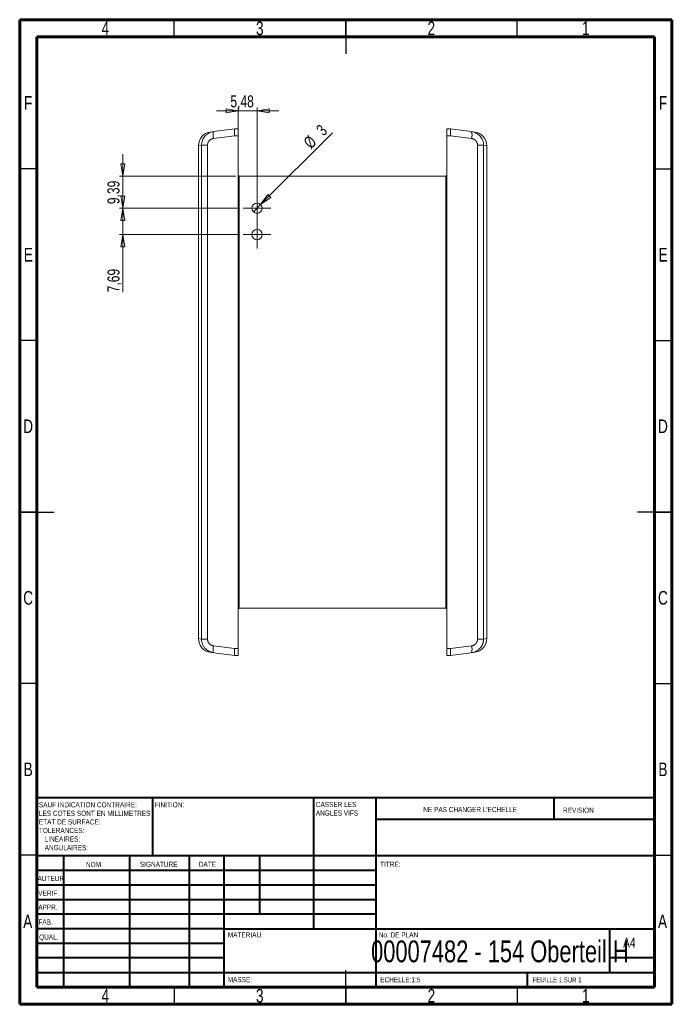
# Model space of a CAD drawing. Header units: millimetres. Extents: x 15 to 205, y 5 to 292.
import ezdxf

# ---------------------------------------------------------------- set-up
doc = ezdxf.new("R2010")
doc.units = ezdxf.units.MM
doc.styles.add('SLDTEXTSTYLE0', font='TXT', dxfattribs={"width": 0.75})
doc.styles.add('SLDTEXTSTYLE1', font='TXT', dxfattribs={"width": 0.7})
doc.dimstyles.new('SLDDIMSTYLE0', dxfattribs={"dimtxt": 3.5, "dimasz": 3.556, "dimexe": 0, "dimexo": 0.0625, "dimgap": 0.875, "dimtad": 1, "dimrnd": 1e-09, "dimzin": 12, "dimdsep": 46, "dimtxsty": 'SLDTEXTSTYLE0', "dimblk1": 'NONE', "dimblk2": 'CLOSED', "dimsah": 1, "dimcen": 0, "dimadec": 0, "dimazin": 3, "dimtfac": 1, "dimtmove": 0, "dimatfit": 3, "dimldrblk": 'NONE', "dimfxl": 1, "dimfrac": 2, "dimtolj": 1, "dimtzin": 12, "dimarcsym": 0})
doc.dimstyles.new('SLDDIMSTYLE1', dxfattribs={"dimtxt": 3.5, "dimasz": 3.556, "dimexe": 0, "dimexo": 0.0625, "dimgap": 0.875, "dimtad": 1, "dimrnd": 1e-09, "dimzin": 12, "dimdsep": 46, "dimtxsty": 'SLDTEXTSTYLE0', "dimblk1": 'CLOSED', "dimblk2": 'CLOSED', "dimsah": 1, "dimcen": 0.09, "dimadec": 0, "dimazin": 3, "dimtfac": 1, "dimtmove": 0, "dimatfit": 0, "dimldrblk": 'CLOSED', "dimfxl": 1, "dimfrac": 2, "dimtolj": 1, "dimtzin": 12, "dimarcsym": 0})

# ---------------------------------------------------------------- blocks, each defined once
blk = doc.blocks.new('SW_NOTE_0')
at = {"color": 0, "linetype": 'Continuous', "lineweight": 0, "char_height": 1.5, "attachment_point": 1, "style": 'SLDTEXTSTYLE0'}
for s, insert in [('SAUF INDICATION CONTRAIRE:', (0, 1.93)), ('LES COTES SONT EN MILLIMETRES', (0, -0.57)), ('TOLERANCES:', (0, -5.57)), ('ETAT DE SURFACE:', (0, -3.07)), ('LINEAIRES:', (1.69, -8.07)), ('ANGULAIRES:', (1.69, -10.57))]:
    blk.add_mtext(s, dxfattribs=dict(at, insert=insert))
blk = doc.blocks.new('SW_NOTE_1')
at = {"color": 0, "linetype": 'Continuous', "lineweight": 0, "char_height": 1.5, "attachment_point": 1, "style": 'SLDTEXTSTYLE0'}
for s, insert in [('CASSER LES', (0, 1.93)), ('ANGLES VIFS', (0, -0.57))]:
    blk.add_mtext(s, dxfattribs=dict(at, insert=insert))
blk = doc.blocks.new('_CLOSED')
at = {"color": 0, "linetype": 'ByBlock', "lineweight": -2}
for p, q in [((-1, 0.166667), (0, 0)), ((-1, 0.166667), (-1, -0.166667)), ((0, 0), (-1, -0.166667)), ((0, 0), (-1, 0))]:
    blk.add_line(p, q, dxfattribs=at)
blk = doc.blocks.new('_D')
at = {"color": 7, "linetype": 'Continuous', "lineweight": 0}
for q in [(106.12, 259), (83.1, 235.98)]:
    blk.add_line((85.22, 238.1), q, dxfattribs=at)
at = {"color": 7, "linetype": 'Continuous', "lineweight": 0, "xscale": 3.556, "yscale": 3.556, "rotation": 225}
blk.add_blockref('_CLOSED', (85.22, 238.1, -18.88), dxfattribs=at)
at = {"color": 7, "linetype": 'Continuous', "lineweight": 0, "char_height": 3.5, "attachment_point": 1, "rotation": 45, "style": 'SLDTEXTSTYLE0'}
for s, insert in [('3', (101.07, 260.38)), ('%%c', (97.38, 256.61))]:
    blk.add_mtext(s, dxfattribs=dict(at, insert=insert))
blk = doc.blocks.new('_NONE')
blk = doc.blocks.new('_D_1')
at = {"color": 7, "linetype": 'Continuous', "lineweight": 0}
for p, q in [((45.09, 246.43), (45.09, 252.78)), ((77.99, 246.43), (44.09, 246.43)), ((45.09, 237.04), (45.09, 246.43)), ((79.16, 237.04), (44.09, 237.04)), ((45.09, 237.04), (45.09, 230.69))]:
    blk.add_line(p, q, dxfattribs=at)
at = {"color": 7, "linetype": 'Continuous', "lineweight": 0, "xscale": 3.556, "yscale": 3.556}
for p, rotation in [((45.09, 246.43, -18.88), 270), ((45.09, 237.04, -18.88), 90)]:
    blk.add_blockref('_CLOSED', p, dxfattribs=dict(at, rotation=rotation))
at = {"color": 7, "linetype": 'Continuous', "lineweight": 0, "insert": (40.58, 238.23), "char_height": 3.5, "attachment_point": 1, "rotation": 90, "style": 'SLDTEXTSTYLE0'}
blk.add_mtext('9,39', dxfattribs=at)
blk = doc.blocks.new('_D_2')
at = {"color": 7, "linetype": 'Continuous', "lineweight": 0}
for p, q in [((45.09, 237.04), (45.09, 243.39)), ((79.16, 237.04), (44.09, 237.04)), ((45.09, 229.35), (45.09, 237.04)), ((79.16, 229.35), (44.09, 229.35)), ((45.09, 229.35), (45.09, 212.54))]:
    blk.add_line(p, q, dxfattribs=at)
at = {"color": 7, "linetype": 'Continuous', "lineweight": 0, "xscale": 3.556, "yscale": 3.556}
for p, rotation in [((45.09, 237.04, -18.88), 270), ((45.09, 229.35, -18.88), 90)]:
    blk.add_blockref('_CLOSED', p, dxfattribs=dict(at, rotation=rotation))
at = {"color": 7, "linetype": 'Continuous', "lineweight": 0, "insert": (40.58, 212.54), "char_height": 3.5, "attachment_point": 1, "rotation": 90, "style": 'SLDTEXTSTYLE0'}
blk.add_mtext('7,69', dxfattribs=at)
blk = doc.blocks.new('_D_3')
at = {"color": 7, "linetype": 'Continuous', "lineweight": 0}
for p, q in [((78.69, 265.43), (72.34, 265.43)), ((78.69, 259.18), (78.69, 266.43)), ((78.69, 265.43), (84.16, 265.43)), ((84.16, 234.35), (84.16, 266.43)), ((84.16, 265.43), (90.51, 265.43))]:
    blk.add_line(p, q, dxfattribs=at)
at = {"color": 7, "linetype": 'Continuous', "lineweight": 0, "xscale": 3.556, "yscale": 3.556}
blk.add_blockref('_CLOSED', (78.69, 265.43, -18.88), dxfattribs=at)
at = {"color": 7, "linetype": 'Continuous', "lineweight": 0, "xscale": 3.556, "yscale": 3.556, "rotation": 180}
blk.add_blockref('_CLOSED', (84.16, 265.43, -18.88), dxfattribs=at)
at = {"color": 7, "linetype": 'Continuous', "lineweight": 0, "insert": (76.4, 269.94), "char_height": 3.5, "attachment_point": 1, "style": 'SLDTEXTSTYLE0'}
blk.add_mtext('5,48', dxfattribs=at)
blk = doc.blocks.new('SW_CENTERMARKSYMBOL_0')
at = {"color": 0, "linetype": 'Continuous', "lineweight": 0}
for p, q in [((0, 2.5), (0, 4)), ((-2.5, 0), (-4, 0)), ((0, 0), (-2.5, 0)), ((0, 0), (0, 2.5)), ((0, 0), (0, -2.5)), ((0, 0), (2.5, 0)), ((2.5, 0), (4, 0)), ((0, -2.5), (0, -4))]:
    blk.add_line(p, q, dxfattribs=at)
blk = doc.blocks.new('SW_CENTERMARKSYMBOL_1')
at = {"color": 0, "linetype": 'Continuous', "lineweight": 0}
for p, q in [((0, 2.5), (0, 4)), ((-2.5, 0), (-4, 0)), ((0, 0), (-2.5, 0)), ((0, 0), (0, 2.5)), ((0, 0), (0, -2.5)), ((0, 0), (2.5, 0)), ((2.5, 0), (4, 0)), ((0, -2.5), (0, -4))]:
    blk.add_line(p, q, dxfattribs=at)

msp = doc.modelspace()

# ---------------------------------------------------------------- linework, layer by layer
at = {"color": 7, "linetype": 'Continuous', "lineweight": 60}
for p, q in [((15, 5), (15, 292)), ((15, 292), (205, 292)), ((205, 292), (205, 5)), ((20, 10), (20, 287)), ((20, 287), (200, 287)), ((200, 287), (200, 10)), ((200, 10), (20, 10)), ((205, 5), (15, 5))]:
    msp.add_line(p, q, dxfattribs=at)
at = {"color": 7, "linetype": 'Continuous', "lineweight": 30}
for p, q in [((60, 287), (60, 292)), ((110, 292), (110, 282)), ((110, 287), (110, 292)), ((160, 287), (160, 292)), ((20, 248.5), (15, 248.5)), ((200, 248.5), (205, 248.5)), ((20, 198.5), (15, 198.5)), ((200, 198.5), (205, 198.5)), ((15, 148.5), (25, 148.5)), ((20, 148.5), (15, 148.5)), ((205, 148.5), (195, 148.5)), ((200, 148.5), (205, 148.5)), ((20, 98.5), (15, 98.5)), ((200, 98.5), (205, 98.5)), ((20, 48.5), (15, 48.5)), ((200, 48.5), (205, 48.5)), ((110, 5), (110, 15)), ((60, 10), (60, 5)), ((110, 10), (110, 5)), ((160, 10), (160, 5))]:
    msp.add_line(p, q, dxfattribs=at)
at = {"color": 7, "linetype": 'Continuous', "lineweight": 15}
for p, q in [((71.481, 259.359), (70.568, 259.239)), ((71.483, 259.359), (71.481, 259.359)), ((77.704, 260.178), (78.637, 260.178)), ((78.69, 246.511), (78.69, 258.371)), ((139.488, 258.371), (139.488, 246.511)), ((139.541, 260.178), (140.474, 260.178)), ((147.61, 259.239), (146.697, 259.359)), ((77.626, 258.178), (78.689, 258.178)), ((78.689, 108.678), (78.689, 258.178)), ((139.489, 258.178), (139.489, 108.678)), ((139.489, 258.178), (140.553, 258.178)), ((67.089, 255.273), (67.997, 255.392)), ((67.089, 255.273), (67.089, 111.584)), ((69.734, 255.392), (67.997, 255.392)), ((67.997, 255.392), (67.997, 111.464)), ((69.734, 255.392), (69.734, 111.464)), ((148.444, 111.464), (148.444, 255.392)), ((148.444, 255.392), (150.181, 255.392)), ((150.181, 111.464), (150.181, 255.392)), ((150.181, 255.392), (151.089, 255.273)), ((151.089, 111.584), (151.089, 255.273)), ((78.69, 246.511), (78.698, 246.503)), ((78.698, 246.503), (78.698, 120.354)), ((78.731, 246.503), (78.698, 246.503)), ((78.731, 246.503), (78.731, 120.354)), ((78.93, 120.37), (78.93, 246.487)), ((78.93, 246.487), (78.989, 246.428)), ((78.989, 246.428), (78.989, 120.428)), ((139.189, 246.428), (78.989, 246.428)), ((139.189, 246.428), (139.248, 246.487)), ((139.189, 120.428), (139.189, 246.428)), ((139.248, 246.487), (139.248, 120.37)), ((139.447, 120.354), (139.447, 246.503)), ((139.48, 246.503), (139.447, 246.503)), ((139.48, 246.503), (139.488, 246.511)), ((139.48, 120.354), (139.48, 246.503)), ((78.698, 120.354), (78.69, 120.346)), ((78.69, 108.486), (78.69, 120.346)), ((78.698, 120.354), (78.731, 120.354)), ((78.989, 120.428), (78.93, 120.37)), ((78.989, 120.428), (139.189, 120.428)), ((139.248, 120.37), (139.189, 120.428)), ((139.447, 120.354), (139.48, 120.354)), ((139.488, 120.346), (139.48, 120.354)), ((139.488, 120.346), (139.488, 108.486)), ((67.997, 111.464), (67.089, 111.584)), ((69.734, 111.464), (67.997, 111.464)), ((150.181, 111.464), (148.444, 111.464)), ((151.089, 111.584), (150.181, 111.464)), ((70.568, 107.618), (71.481, 107.498)), ((78.689, 108.678), (77.626, 108.678)), ((78.637, 106.678), (77.704, 106.678)), ((139.489, 108.678), (140.553, 108.678)), ((140.474, 106.678), (139.541, 106.678)), ((146.696, 107.497), (146.697, 107.498)), ((146.697, 107.498), (147.61, 107.618))]:
    msp.add_line(p, q, dxfattribs=at)
at = {"color": 7, "linetype": 'Continuous', "lineweight": 40}
for p, q in [((20, 65.25), (200, 65.25)), ((20, 65.25), (20, 10)), ((53.8, 48.25), (53.8, 65.25)), ((100.6, 65.25), (100.6, 27)), ((118.8, 65.25), (118.8, 10)), ((170.8, 58.875), (170.8, 65.25)), ((200, 58.875), (118.8, 58.875)), ((200, 48.25), (20, 48.25)), ((27.8, 48.25), (27.8, 10)), ((46.991, 48.25), (46.991, 10)), ((64.399, 48.25), (64.399, 10)), ((74.6, 10), (74.6, 48.25)), ((85, 31.25), (85, 48.25)), ((118.8, 44), (20, 44)), ((118.8, 39.75), (20, 39.75)), ((118.8, 35.5), (20, 35.5)), ((118.8, 31.25), (20, 31.25)), ((74.6, 27), (20, 27)), ((74.6, 27), (200, 27)), ((187, 14.25), (187, 27)), ((74.6, 22.75), (20, 22.75)), ((74.6, 18.5), (20, 18.5)), ((200, 18.5), (187, 18.5)), ((20, 14.25), (200, 14.25)), ((163, 10), (163, 14.25))]:
    msp.add_line(p, q, dxfattribs=at)
at = {"color": 7, "linetype": 'Continuous', "lineweight": 15}
for centre in [(84.163, 237.04), (84.165, 229.353)]:
    msp.add_circle(centre, 1.5, dxfattribs=at)
for centre, start, end in [((75.517, 258.389), 166.48092, 194.12015), ((142.662, 258.389), 345.87985, 13.51908), ((75.517, 108.468), 165.87985, 193.51908), ((142.662, 108.468), 346.48092, 14.12015)]:
    msp.add_arc(centre, 4.151, start, end, dxfattribs=at)
for centre, major_axis, ratio, start_param, end_param in [((71.091, 255.273), (-3.967, -0.522), 0.9996514, 4.712389, 6.1523307), ((147.088, 255.273), (3.967, -0.522), 0.9996514, 0.1308546, 1.5707963), ((78.731, 246.486), (0.2, 0), 0.0874887, 0.0872665, 1.5707963), ((139.447, 246.486), (0.2, 0), 0.0874887, 1.5707963, 3.0543262), ((78.731, 120.371), (0.2, 0), 0.0874887, 4.712389, 6.1959188), ((139.447, 120.371), (0.2, 0), 0.0874887, 3.2288591, 4.712389), ((71.091, 111.584), (-3.967, 0.522), 0.9996514, 0.1308546, 1.5707963), ((147.088, 111.584), (3.967, 0.522), 0.9996514, 4.712389, 6.1523307)]:
    msp.add_ellipse(centre, major_axis=major_axis, ratio=ratio, start_param=start_param, end_param=end_param, dxfattribs=at)
for points, knots in [([(71.481, 259.359), (71.005, 259.296), (70.547, 259.15), (69.909, 258.811), (69.709, 258.681), (69.334, 258.385), (69.158, 258.219), (68.839, 257.857), (68.697, 257.664), (68.45, 257.254), (68.343, 257.035), (68.086, 256.358), (67.997, 255.883), (67.997, 255.392)], [0, 0, 0, 0, 0.25, 0.25, 0.375, 0.375, 0.5, 0.5, 0.625, 0.625, 0.75, 0.75, 1, 1, 1, 1]), ([(77.703, 260.178), (77.698, 260.177), (77.689, 260.174), (77.676, 260.158), (77.663, 260.133), (77.652, 260.098), (77.641, 260.054), (77.63, 260), (77.621, 259.936), (77.613, 259.862), (77.605, 259.779), (77.599, 259.686), (77.594, 259.581), (77.591, 259.46), (77.589, 259.315), (77.589, 259.144), (77.592, 258.943), (77.598, 258.713), (77.609, 258.455), (77.62, 258.273), (77.626, 258.178)], [0, 0, 0, 0, 0.04298703, 0.08646225, 0.13042651, 0.17488066, 0.21982551, 0.26526184, 0.31119041, 0.35761196, 0.40452722, 0.45193688, 0.49984161, 0.55163987, 0.60999091, 0.674894, 0.74634802, 0.82435154, 0.90890285, 1, 1, 1, 1]), ([(78.69, 258.371), (78.689, 258.619), (78.688, 258.857), (78.683, 259.188), (78.681, 259.292), (78.677, 259.487), (78.675, 259.579), (78.67, 259.744), (78.668, 259.817), (78.662, 259.945), (78.659, 260.001), (78.65, 260.132), (78.644, 260.178), (78.637, 260.178)], [0, 0, 0, 0, 0.25, 0.25, 0.375, 0.375, 0.5, 0.5, 0.625, 0.625, 0.75, 0.75, 1, 1, 1, 1]), ([(139.541, 260.178), (139.534, 260.178), (139.528, 260.133), (139.519, 260.001), (139.516, 259.947), (139.511, 259.819), (139.508, 259.744), (139.503, 259.579), (139.501, 259.489), (139.497, 259.294), (139.495, 259.188), (139.491, 258.859), (139.489, 258.619), (139.488, 258.371)], [0, 0, 0, 0, 0.25, 0.25, 0.375, 0.375, 0.5, 0.5, 0.625, 0.625, 0.75, 0.75, 1, 1, 1, 1]), ([(140.553, 258.178), (140.556, 258.227), (140.562, 258.321), (140.569, 258.46), (140.575, 258.592), (140.58, 258.717), (140.583, 258.835), (140.586, 258.946), (140.588, 259.05), (140.589, 259.147), (140.589, 259.236), (140.589, 259.318), (140.588, 259.394), (140.587, 259.463), (140.586, 259.525), (140.582, 259.63), (140.575, 259.767), (140.561, 259.916), (140.544, 260.032), (140.523, 260.114), (140.501, 260.166), (140.484, 260.174), (140.476, 260.178)], [0, 0, 0, 0, 0.0463957, 0.0911524, 0.1342702, 0.175749, 0.2155888, 0.2537895, 0.2903511, 0.3252736, 0.358557, 0.3902013, 0.4202066, 0.4485728, 0.4753, 0.5003884, 0.5877876, 0.6735287, 0.7576158, 0.8400536, 0.9208466, 1, 1, 1, 1]), ([(150.181, 255.392), (150.181, 255.883), (150.093, 256.358), (149.836, 257.035), (149.729, 257.254), (149.481, 257.664), (149.339, 257.857), (149.02, 258.219), (148.844, 258.385), (148.469, 258.681), (148.269, 258.811), (147.631, 259.15), (147.174, 259.296), (146.697, 259.359)], [0, 0, 0, 0, 0.25, 0.25, 0.375, 0.375, 0.5, 0.5, 0.625, 0.625, 0.75, 0.75, 1, 1, 1, 1]), ([(71.491, 257.376), (71.444, 257.369), (71.348, 257.355), (71.208, 257.32), (71.071, 257.277), (70.937, 257.224), (70.742, 257.13), (70.498, 256.973), (70.233, 256.725), (70.016, 256.433), (69.873, 256.142), (69.788, 255.873), (69.743, 255.635), (69.737, 255.473), (69.734, 255.392)], [0, 0, 0, 0, 0.05033479, 0.10026758, 0.15004704, 0.19992413, 0.25014833, 0.37521797, 0.49996428, 0.62499764, 0.74974065, 0.83342401, 0.91641585, 1, 1, 1, 1]), ([(148.444, 255.392), (148.443, 255.441), (148.441, 255.538), (148.425, 255.682), (148.398, 255.825), (148.361, 255.965), (148.291, 256.171), (148.162, 256.433), (147.945, 256.724), (147.681, 256.973), (147.409, 257.147), (147.154, 257.263), (146.924, 257.337), (146.766, 257.363), (146.687, 257.376)], [0, 0, 0, 0, 0.0502732, 0.1001693, 0.1499639, 0.1999346, 0.2503559, 0.3749946, 0.5001306, 0.624799, 0.7499445, 0.8333824, 0.9163474, 1, 1, 1, 1]), ([(71.481, 107.498), (71.417, 107.507), (71.291, 107.525), (71.109, 107.563), (70.936, 107.607), (70.775, 107.655), (70.623, 107.708), (70.482, 107.762), (70.352, 107.819), (70.231, 107.876), (69.931, 108.03), (69.493, 108.319), (69.041, 108.752), (68.722, 109.157), (68.495, 109.517), (68.311, 109.894), (68.169, 110.281), (68.07, 110.674), (68.008, 111.07), (68.001, 111.334), (67.997, 111.464)], [0, 0, 0, 0, 0.0338559, 0.0661953, 0.097018, 0.1263242, 0.1541137, 0.1803865, 0.2051427, 0.2283822, 0.250105, 0.3805826, 0.4998318, 0.5746736, 0.6483797, 0.7209534, 0.7923984, 0.8627185, 0.9319176, 1, 1, 1, 1]), ([(69.734, 111.464), (69.735, 111.416), (69.737, 111.319), (69.754, 111.174), (69.78, 111.032), (69.817, 110.891), (69.888, 110.686), (70.016, 110.423), (70.233, 110.132), (70.498, 109.884), (70.769, 109.71), (71.025, 109.594), (71.254, 109.52), (71.412, 109.494), (71.491, 109.481)], [0, 0, 0, 0, 0.0502732, 0.1001693, 0.1499639, 0.1999346, 0.2503559, 0.3749946, 0.5001306, 0.624799, 0.7499445, 0.8333824, 0.9163474, 1, 1, 1, 1]), ([(146.687, 109.481), (146.735, 109.488), (146.83, 109.502), (146.97, 109.536), (147.107, 109.58), (147.241, 109.633), (147.436, 109.727), (147.681, 109.884), (147.945, 110.132), (148.162, 110.423), (148.305, 110.714), (148.39, 110.984), (148.436, 111.222), (148.441, 111.384), (148.444, 111.464)], [0, 0, 0, 0, 0.0503348, 0.1002676, 0.150047, 0.1999241, 0.2501483, 0.375218, 0.4999643, 0.6249976, 0.7497407, 0.833424, 0.9164159, 1, 1, 1, 1]), ([(150.181, 111.464), (150.18, 111.399), (150.178, 111.268), (150.163, 111.072), (150.139, 110.874), (150.104, 110.677), (150.06, 110.48), (150.005, 110.284), (149.939, 110.09), (149.863, 109.897), (149.776, 109.708), (149.679, 109.521), (149.571, 109.339), (149.453, 109.161), (149.324, 108.989), (149.086, 108.703), (148.685, 108.319), (148.2, 107.999), (147.786, 107.797), (147.471, 107.674), (147.104, 107.564), (146.838, 107.521), (146.697, 107.498)], [0, 0, 0, 0, 0.0339078, 0.0680947, 0.1025612, 0.1373077, 0.1723348, 0.2076431, 0.243233, 0.2791051, 0.3152597, 0.3516973, 0.3884184, 0.4254235, 0.4627129, 0.5002871, 0.6195166, 0.7499899, 0.8009809, 0.8596473, 0.9259876, 1, 1, 1, 1]), ([(77.626, 108.678), (77.623, 108.63), (77.617, 108.536), (77.609, 108.397), (77.603, 108.265), (77.599, 108.14), (77.595, 108.021), (77.592, 107.91), (77.59, 107.807), (77.589, 107.71), (77.589, 107.621), (77.589, 107.539), (77.59, 107.463), (77.591, 107.394), (77.593, 107.332), (77.596, 107.227), (77.604, 107.09), (77.618, 106.941), (77.635, 106.825), (77.655, 106.743), (77.678, 106.691), (77.694, 106.683), (77.703, 106.679)], [0, 0, 0, 0, 0.0463957, 0.0911524, 0.1342702, 0.175749, 0.2155888, 0.2537895, 0.2903511, 0.3252736, 0.358557, 0.3902013, 0.4202066, 0.4485728, 0.4753, 0.5003884, 0.5877876, 0.6735287, 0.7576158, 0.8400536, 0.9208466, 1, 1, 1, 1]), ([(78.637, 106.678), (78.644, 106.678), (78.65, 106.723), (78.659, 106.856), (78.662, 106.91), (78.668, 107.038), (78.67, 107.112), (78.675, 107.277), (78.677, 107.367), (78.681, 107.562), (78.683, 107.669), (78.688, 107.998), (78.689, 108.238), (78.69, 108.486)], [0, 0, 0, 0, 0.25, 0.25, 0.375, 0.375, 0.5, 0.5, 0.625, 0.625, 0.75, 0.75, 1, 1, 1, 1]), ([(139.488, 108.486), (139.489, 108.238), (139.491, 108), (139.495, 107.669), (139.497, 107.565), (139.501, 107.37), (139.503, 107.278), (139.508, 107.113), (139.51, 107.04), (139.516, 106.911), (139.519, 106.856), (139.528, 106.724), (139.534, 106.678), (139.541, 106.678)], [0, 0, 0, 0, 0.25, 0.25, 0.375, 0.375, 0.5, 0.5, 0.625, 0.625, 0.75, 0.75, 1, 1, 1, 1]), ([(140.476, 106.679), (140.48, 106.68), (140.489, 106.683), (140.502, 106.699), (140.515, 106.724), (140.527, 106.758), (140.538, 106.803), (140.548, 106.857), (140.557, 106.921), (140.566, 106.994), (140.573, 107.078), (140.579, 107.171), (140.584, 107.276), (140.587, 107.397), (140.589, 107.542), (140.589, 107.713), (140.586, 107.914), (140.58, 108.144), (140.57, 108.402), (140.559, 108.584), (140.553, 108.678)], [0, 0, 0, 0, 0.04298703, 0.08646225, 0.13042651, 0.17488066, 0.21982551, 0.26526184, 0.31119041, 0.35761196, 0.40452722, 0.45193688, 0.49984161, 0.55163987, 0.60999091, 0.674894, 0.74634802, 0.82435154, 0.90890285, 1, 1, 1, 1])]:
    msp.add_open_spline(points, degree=3, knots=knots, dxfattribs=at)
for points in [[(77.703, 260.178), (75.626, 259.905), (73.552, 259.632), (71.481, 259.359)], [(77.704, 260.178), (77.704, 260.178), (77.704, 260.178), (77.703, 260.178)], [(78.689, 258.178), (78.689, 258.243), (78.689, 258.307), (78.69, 258.371)], [(139.488, 258.371), (139.489, 258.307), (139.489, 258.243), (139.489, 258.178)], [(140.476, 260.178), (140.475, 260.178), (140.474, 260.178), (140.474, 260.178)], [(146.697, 259.359), (144.626, 259.632), (142.552, 259.905), (140.476, 260.178)], [(77.626, 258.178), (75.578, 257.911), (73.534, 257.644), (71.491, 257.376)], [(146.687, 257.376), (144.645, 257.644), (142.6, 257.911), (140.553, 258.178)], [(71.491, 109.481), (73.534, 109.213), (75.578, 108.946), (77.626, 108.678)], [(146.687, 109.481), (144.645, 109.214), (142.6, 108.946), (140.553, 108.678)], [(71.481, 107.498), (73.552, 107.225), (75.626, 106.952), (77.703, 106.679)], [(77.703, 106.679), (77.704, 106.678), (77.704, 106.678), (77.704, 106.678)], [(78.69, 108.486), (78.689, 108.55), (78.689, 108.614), (78.689, 108.678)], [(139.489, 108.678), (139.489, 108.614), (139.489, 108.55), (139.488, 108.486)], [(140.474, 106.678), (140.474, 106.678), (140.475, 106.678), (140.476, 106.679)], [(140.476, 106.679), (142.552, 106.952), (144.626, 107.225), (146.697, 107.498)]]:
    msp.add_open_spline(points, degree=3, dxfattribs=at)

# ---------------------------------------------------------------- block references
at = {"color": 7, "linetype": 'Continuous', "lineweight": 0}
for name, p in [('SW_CENTERMARKSYMBOL_0', (84.163, 237.04)), ('SW_CENTERMARKSYMBOL_1', (84.165, 229.353)), ('SW_NOTE_0', (20.594, 61.987)), ('SW_NOTE_1', (101.309, 62.069))]:
    msp.add_blockref(name, p, dxfattribs=at)

# ---------------------------------------------------------------- texts
for s, insert, char_height, attachment_point, style in [('4', (39.96, 291.474), 3.969, 2, 'SLDTEXTSTYLE0'), ('3', (84.96, 291.474), 3.969, 2, 'SLDTEXTSTYLE0'), ('2', (134.96, 291.474), 3.969, 2, 'SLDTEXTSTYLE0'), ('1', (179.96, 291.474), 3.969, 2, 'SLDTEXTSTYLE0'), ('F', (17.458, 269.724), 3.969, 2, 'SLDTEXTSTYLE0'), ('F', (202.458, 269.724), 3.969, 2, 'SLDTEXTSTYLE0'), ('E', (17.508, 225.474), 3.969, 2, 'SLDTEXTSTYLE0'), ('E', (202.508, 225.474), 3.969, 2, 'SLDTEXTSTYLE0'), ('D', (17.453, 175.474), 3.969, 2, 'SLDTEXTSTYLE0'), ('D', (202.453, 175.474), 3.969, 2, 'SLDTEXTSTYLE0'), ('C', (17.459, 125.474), 3.969, 2, 'SLDTEXTSTYLE0'), ('C', (202.459, 125.474), 3.969, 2, 'SLDTEXTSTYLE0'), ('B', (17.471, 75.474), 3.969, 2, 'SLDTEXTSTYLE0'), ('B', (202.471, 75.474), 3.969, 2, 'SLDTEXTSTYLE0'), ('FINITION:', (54.371, 63.919), 1.5, 1, 'SLDTEXTSTYLE0'), ("NE PAS CHANGER L'ECHELLE", (132.615, 62.533), 1.5, 1, 'SLDTEXTSTYLE0'), ('REVISION', (173.328, 62.335), 1.5, 1, 'SLDTEXTSTYLE0'), ('NOM', (34.322, 46.501), 1.5, 1, 'SLDTEXTSTYLE0'), ('SIGNATURE', (50.034, 46.562), 1.5, 1, 'SLDTEXTSTYLE0'), ('DATE', (67.215, 46.576), 1.5, 1, 'SLDTEXTSTYLE0'), ('TITRE:', (120.028, 46.576), 1.5, 1, 'SLDTEXTSTYLE0'), ('AUTEUR', (20.212, 42.43), 1.5, 1, 'SLDTEXTSTYLE0'), ('VERIF.', (20.41, 38.154), 1.5, 1, 'SLDTEXTSTYLE0'), ('APPR.', (20.402, 34.064), 1.5, 1, 'SLDTEXTSTYLE0'), ('A', (17.34, 31.168), 3.969, 2, 'SLDTEXTSTYLE0'), ('FAB.', (20.455, 29.734), 1.5, 1, 'SLDTEXTSTYLE0'), ('A', (202.34, 31.168), 3.969, 2, 'SLDTEXTSTYLE0'), ('MATERIAU:', (75.646, 25.986), 1.5, 1, 'SLDTEXTSTYLE0'), ('No. DE PLAN', (119.631, 25.986), 1.5, 1, 'SLDTEXTSTYLE0'), ('QUAL.', (20.669, 25.35), 1.5, 1, 'SLDTEXTSTYLE0'), ('00007482 - 154 Oberteil H', (154.935, 23.607), 6.35, 2, 'SLDTEXTSTYLE0'), ('A4', (190.871, 24.406), 2.9104, 1, 'SLDTEXTSTYLE0'), ('MASSE:', (75.618, 12.949), 1.4986, 1, 'SLDTEXTSTYLE0'), ('ECHELLE:1:5', (120.074, 12.9), 1.5, 1, 'SLDTEXTSTYLE0'), ('FEUILLE 1 SUR 1', (164.478, 12.9), 1.5, 1, 'SLDTEXTSTYLE1'), ('4', (39.96, 9.474), 3.969, 2, 'SLDTEXTSTYLE0'), ('3', (84.96, 9.474), 3.969, 2, 'SLDTEXTSTYLE0'), ('2', (134.96, 9.474), 3.969, 2, 'SLDTEXTSTYLE0'), ('1', (179.96, 9.474), 3.969, 2, 'SLDTEXTSTYLE0')]:
    msp.add_mtext(s, dxfattribs=dict(at, insert=insert, char_height=char_height, attachment_point=attachment_point, style=style))

# ---------------------------------------------------------------- dimensions: what is measured, and where the dimension line sits
dim = msp.add_linear_dim(base=(84.165, 265.426), p1=(78.689, 258.178), p2=(84.165, 233.353), dimstyle='SLDDIMSTYLE1', dxfattribs=at)
dim.commit()
dim.dimension.update_dxf_attribs({"geometry": '_D_3', "text_midpoint": (80.927, 265.426), "dimtype": 160})
dim = msp.add_diameter_dim_2p(p1=(83.103, 235.979), p2=(85.224, 238.101), dimstyle='SLDDIMSTYLE0', dxfattribs=at)
dim.commit()
dim.dimension.update_dxf_attribs({"geometry": '_D', "text_midpoint": (103.439, 256.316), "dimtype": 163})
for base, p1, p2, picture, middle in [((45.089, 246.428), (80.163, 237.04), (78.989, 246.428), '_D_1', (45.089, 242.754)), ((45.089, 237.04), (80.165, 229.353), (80.163, 237.04), '_D_2', (45.089, 217.065))]:
    dim = msp.add_linear_dim(base=base, p1=p1, p2=p2, angle=90, dimstyle='SLDDIMSTYLE1', dxfattribs=at)
    dim.commit()
    dim.dimension.update_dxf_attribs({"geometry": picture, "text_midpoint": middle, "dimtype": 160})

doc.saveas('drawing.dxf')
